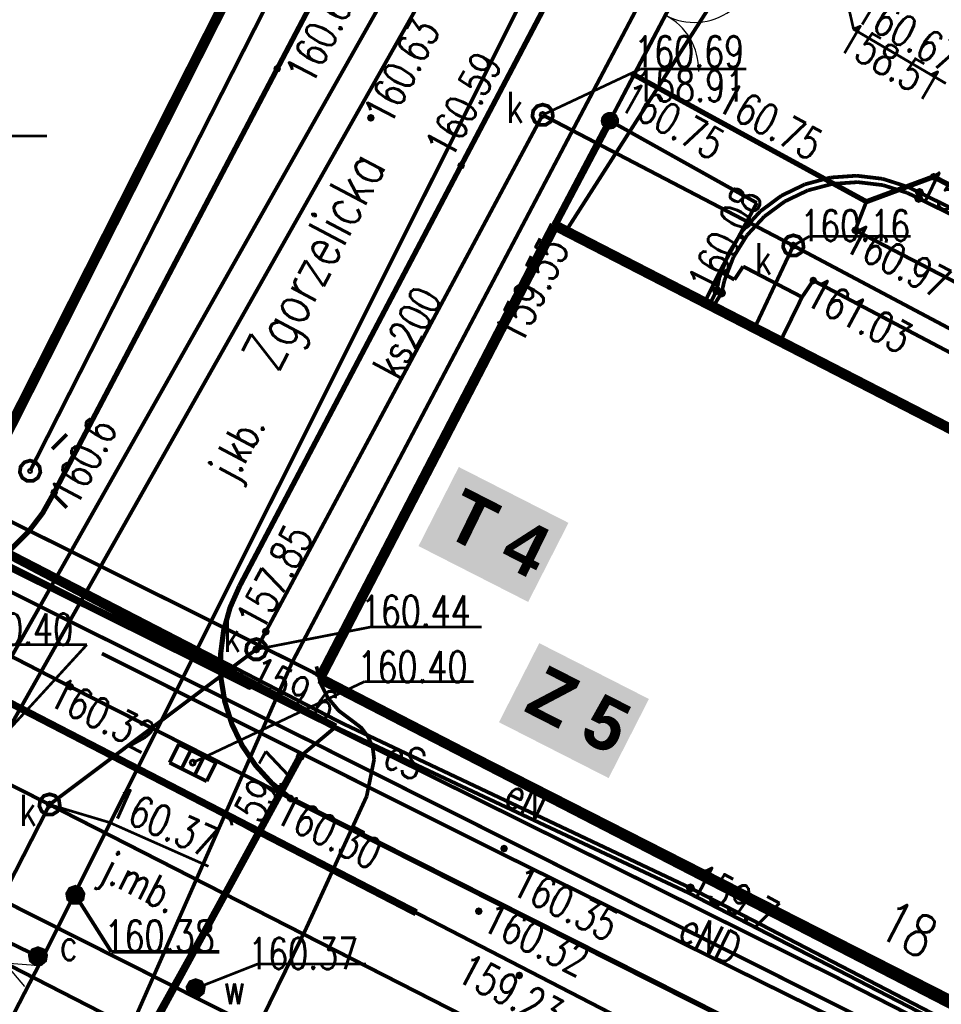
# Model space of a CAD drawing. Extents: x 0 to 7432618, y -40 to 5712028.
# Tile 55 of 165: x 7430702 to 7430724, y 5711529 to 5711553. Entities that reach past the tile are written whole.
import ezdxf
from ezdxf.enums import TextEntityAlignment as Align

# ---------------------------------------------------------------- set-up
doc = ezdxf.new("R2010")
doc.units = 0
doc.header["$MEASUREMENT"] = 0
for name, pattern in [('0', [1.5, 1, -0.5]), ('2218', [1, 0.5, -0.5]), ('3901', [0]), ('5102', [0])]:
    doc.linetypes.add(name, pattern=pattern)
for name, color, linetype in [('Dzialki', 7, 'Continuous'), ('EADTD_T_0', 7, 'Continuous'), ('EGBB_L_0', 7, 'Continuous'), ('EGBE_L_3', 7, 'Continuous'), ('OTK_E_T_0', 7, 'Continuous'), ('OTK_L_0', 7, 'Continuous'), ('OTK_L_1', 7, 'Continuous'), ('OTK_L_2', 7, 'Continuous'), ('OTK_L_4', 7, 'Continuous'), ('OTO_L_0', 7, 'Continuous'), ('OTO_L_1', 7, 'Continuous'), ('OTR_T_0', 7, 'Continuous'), ('OTR_T_1', 7, 'Continuous'), ('OTZ_L_3', 7, 'Continuous'), ('SUC_E_T_0', 7, 'Continuous'), ('SUC_T_0', 7, 'Continuous'), ('SUCP_L_0', 7, 'Continuous'), ('SUCR_T_0', 7, 'Continuous'), ('SUE_T_3', 7, 'Continuous'), ('SUEP_E_T_0', 7, 'Continuous'), ('SUEP_L_0', 7, 'Continuous'), ('SUER_T_0', 7, 'Continuous'), ('SUGP_L_0', 7, 'Continuous'), ('SUK_E_T_4', 7, 'Continuous'), ('SUK_T_1', 7, 'Continuous'), ('SUK_T_3', 7, 'Continuous'), ('SUKP_E_T_0', 7, 'Continuous'), ('SUKP_L_0', 7, 'Continuous'), ('SUKR_T_0', 7, 'Continuous'), ('SUL_L_1', 7, 'Continuous'), ('SUN_T_0', 7, 'Continuous'), ('SUNR_T_0', 7, 'Continuous'), ('SUTP_L_0', 7, 'Continuous'), ('SUTR_T_0', 7, 'Continuous'), ('SUW_E_T_2', 7, 'Continuous'), ('SUW_T_5', 7, 'Continuous'), ('SUWP_L_0', 7, 'Continuous'), ('SUWR_T_0', 7, 'Continuous'), ('Uzytki', 7, 'Continuous'), ('zakres', 7, 'Continuous')]:
    doc.layers.add(name, color=color, linetype=linetype)
doc.layers.add('woda przyłącze', color=140, linetype='Continuous', lineweight=50)
doc.layers.add('woda sieć', color=150, linetype='Continuous', lineweight=70)
doc.styles.add('25', font='GOTHIC.TTF', dxfattribs={"oblique": 8, "height": 0.35})
doc.styles.add('STYL_ARIAL', font='simplex', dxfattribs={"width": 0.75, "oblique": 0.1})

# ---------------------------------------------------------------- blocks, each defined once
blk = doc.blocks.new('OTOB')
at = {"color": 0}
for centre, start, end in [((-1.5, 0), 0, 63.26058), ((1.5, 0), 116.73942, 180)]:
    blk.add_arc(centre, 1.5, start, end, dxfattribs=at)
blk = doc.blocks.new('KOGR')
at = {"color": 0}
for radius in [0.2, 0.18, 0.16, 0.14, 0.12, 0.1, 0.08, 0.06, 0.04, 0.02]:
    blk.add_circle((0, 0), radius, dxfattribs=at)

msp = doc.modelspace()

# ---------------------------------------------------------------- hatches: boundary and pattern name
at = {"layer": 'woda sieć', "linetype": 'ByBlock'}
for points in [[(7430715.062199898, 5711540.679944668), (7430712.420148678, 5711542.026137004), (7430711.449005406, 5711540.120161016), (7430714.091056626, 5711538.77396868)], [(7430717.00053893, 5711536.434700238), (7430714.358487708, 5711537.780892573), (7430713.387344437, 5711535.874916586), (7430716.029395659, 5711534.52872425)]]:
    msp.add_hatch(color=256, dxfattribs=at).paths.add_polyline_path(points)

# ---------------------------------------------------------------- linework, layer by layer
at = {"layer": 'Dzialki', "color": 18, "true_color": 0x000000, "const_width": 0.09}
for points in [[(7430700.71, 5711541.17), (7430714.5413, 5711568.5657)], [(7430708.41, 5711537.33), (7430722.7192, 5711564.4793)], [(7430708.41, 5711537.33), (7430700.71, 5711541.17)], [(7430703.56, 5711526.34), (7430708.41, 5711537.33)], [(7430743.309, 5711519.5701), (7430708.41, 5711537.33)]]:
    msp.add_lwpolyline(points, dxfattribs=at)
at = {"layer": 'EGBB_L_0', "color": 18, "true_color": 0x000000, "const_width": 0.25}
for points in [[(7430700.6906, 5711541.1634), (7430714.5279, 5711568.5723)], [(7430714.7306, 5711547.8501), (7430709.07, 5711536.93)], [(7430742.58, 5711533.52), (7430714.7306, 5711547.8501)], [(7430709.07, 5711536.93), (7430736.93, 5711522.56)]]:
    msp.add_lwpolyline(points, dxfattribs=at)
at = {"layer": 'EGBE_L_3', "color": 18, "true_color": 0x000000, "const_width": 0.09}
for points in [[(7430719.27, 5711546.86), (7430719.06, 5711546.54)], [(7430720.69, 5711546.12), (7430719.27, 5711546.86)], [(7430718.71, 5711546.74), (7430718.3413, 5711545.9921)], [(7430719.06, 5711546.54), (7430718.71, 5711546.74)], [(7430720.1672, 5711545.0526), (7430720.69, 5711546.12)], [(7430718.3413, 5711545.9921), (7430720.1672, 5711545.0526)]]:
    msp.add_lwpolyline(points, dxfattribs=at)
at = {"layer": 'OTK_L_0', "color": 18, "linetype": '0', "true_color": 0x000000, "const_width": 0.09}
for points in [[(7430713.76, 5711551.73), (7430720.9329, 5711565.3719)], [(7430709.31, 5711554.03), (7430708.0429, 5711551.6217)], [(7430708.0429, 5711551.6217), (7430702.67, 5711541.41)], [(7430712.4739, 5711549.288), (7430713.76, 5711551.73)], [(7430707.14, 5711539.16), (7430712.4739, 5711549.288)], [(7430702.67, 5711541.41), (7430702.392, 5711540.915), (7430702.0484, 5711540.4631), (7430701.6458, 5711540.0628), (7430701.1918, 5711539.722), (7430700.6952, 5711539.447), (7430700.1653, 5711539.2431), (7430699.6124, 5711539.1142), (7430699.0471, 5711539.0629), (7430698.48, 5711539.09)], [(7430698.48, 5711539.09), (7430703.06, 5711536.73)], [(7430708.36, 5711534.04), (7430707.9154, 5711534.4041), (7430707.5279, 5711534.8285), (7430707.2057, 5711535.3042), (7430706.9553, 5711535.8214), (7430706.7821, 5711536.3694), (7430706.6896, 5711536.9365), (7430706.6798, 5711537.5111), (7430706.7529, 5711538.081), (7430706.9074, 5711538.6345), (7430707.14, 5711539.16)], [(7430703.06, 5711536.73), (7430708.36, 5711534.04)], [(7430721.88, 5711527.22), (7430708.36, 5711534.04)]]:
    msp.add_lwpolyline(points, dxfattribs=at)
at = {"layer": 'OTK_L_1', "color": 18, "true_color": 0x000000, "const_width": 0.125}
for points in [[(7430720.9329, 5711565.3719), (7430713.76, 5711551.73)], [(7430708.0429, 5711551.6217), (7430709.31, 5711554.03)], [(7430702.67, 5711541.41), (7430708.0429, 5711551.6217)], [(7430713.76, 5711551.73), (7430712.4739, 5711549.288)], [(7430722.24, 5711548.42), (7430716.64, 5711551.48)], [(7430712.4739, 5711549.288), (7430707.14, 5711539.16)], [(7430723.86, 5711549.02), (7430722.24, 5711548.42)], [(7430731.71, 5711544.89), (7430723.86, 5711549.02)], [(7430702.67, 5711541.41), (7430702.392, 5711540.915), (7430702.0484, 5711540.4631), (7430701.6458, 5711540.0628), (7430701.1918, 5711539.722), (7430700.6952, 5711539.447), (7430700.1653, 5711539.2431), (7430699.6124, 5711539.1142), (7430699.0471, 5711539.0629), (7430698.48, 5711539.09)], [(7430708.36, 5711534.04), (7430707.9154, 5711534.4041), (7430707.5279, 5711534.8285), (7430707.2057, 5711535.3042), (7430706.9553, 5711535.8214), (7430706.7821, 5711536.3694), (7430706.6896, 5711536.9365), (7430706.6798, 5711537.5111), (7430706.7529, 5711538.081), (7430706.9074, 5711538.6345), (7430707.14, 5711539.16)], [(7430721.88, 5711527.22), (7430708.36, 5711534.04)]]:
    msp.add_lwpolyline(points, dxfattribs=at)
at = {"layer": 'OTK_L_2', "color": 18, "linetype": '0', "true_color": 0x000000, "const_width": 0.09}
for points in [[(7430714.5279, 5711568.5723), (7430700.6906, 5711541.1634)], [(7430720.9329, 5711565.3719), (7430713.76, 5711551.73)], [(7430716.06, 5711550.37), (7430718.74, 5711555.46)], [(7430708.0429, 5711551.6217), (7430709.31, 5711554.03)], [(7430702.67, 5711541.41), (7430708.0429, 5711551.6217)], [(7430713.76, 5711551.73), (7430712.4739, 5711549.288)], [(7430716.64, 5711551.48), (7430716.06, 5711550.37)], [(7430722.24, 5711548.42), (7430716.64, 5711551.48)], [(7430714.7306, 5711547.8501), (7430716.06, 5711550.37)], [(7430716.06, 5711550.37), (7430719.6, 5711548.39)], [(7430712.4739, 5711549.288), (7430707.14, 5711539.16)], [(7430719.6, 5711548.39), (7430719.15, 5711547.55)], [(7430721.97, 5711547.73), (7430722.24, 5711548.42)], [(7430709.07, 5711536.93), (7430714.7306, 5711547.8501)], [(7430719.15, 5711547.55), (7430718.71, 5711546.74)], [(7430730.69, 5711543.21), (7430721.97, 5711547.73)], [(7430719.06, 5711546.54), (7430719.27, 5711546.86)], [(7430719.27, 5711546.86), (7430720.69, 5711546.12)], [(7430718.71, 5711546.74), (7430719.06, 5711546.54)], [(7430720.69, 5711546.12), (7430720.96, 5711546.52)], [(7430720.96, 5711546.52), (7430728.4, 5711542.6)], [(7430702.67, 5711541.41), (7430702.4984, 5711541.0861), (7430702.2987, 5711540.7788), (7430702.0723, 5711540.4906)], [(7430702.0723, 5711540.4906), (7430701.6692, 5711540.0837), (7430701.2134, 5711539.7367), (7430700.7137, 5711539.4565), (7430700.18, 5711539.2484), (7430699.6226, 5711539.1165), (7430699.0522, 5711539.0634), (7430698.48, 5711539.09)], [(7430708.36, 5711534.04), (7430707.9154, 5711534.4041), (7430707.5279, 5711534.8285), (7430707.2057, 5711535.3042), (7430706.9553, 5711535.8214), (7430706.7821, 5711536.3694), (7430706.6896, 5711536.9365), (7430706.6798, 5711537.5111), (7430706.7529, 5711538.081), (7430706.9074, 5711538.6345), (7430707.14, 5711539.16)], [(7430736.93, 5711522.56), (7430709.07, 5711536.93)], [(7430708.36, 5711534.04), (7430708.8714, 5711533.782)], [(7430708.8714, 5711533.782), (7430721.88, 5711527.22)]]:
    msp.add_lwpolyline(points, dxfattribs=at)
at = {"layer": 'OTK_L_4', "color": 18, "linetype": '0', "true_color": 0x000000, "const_width": 0.09}
for points in [[(7430718.74, 5711555.46), (7430716.64, 5711551.48)], [(7430716.64, 5711551.48), (7430722.24, 5711548.42)], [(7430722.24, 5711548.42), (7430723.86, 5711549.02)], [(7430723.86, 5711549.02), (7430731.71, 5711544.89)]]:
    msp.add_lwpolyline(points, dxfattribs=at)
at = {"layer": 'OTO_L_0', "color": 18, "linetype": '3901', "true_color": 0x000000, "const_width": 0.175}
msp.add_lwpolyline([(7430716.06, 5711550.37), (7430714.7306, 5711547.8501)], dxfattribs=at)
at = {"layer": 'OTO_L_1', "color": 18, "true_color": 0x000000, "const_width": 0.09}
for points in [[(7430718.74, 5711555.46), (7430716.06, 5711550.37)], [(7430716.06, 5711550.37), (7430718.74, 5711555.46)]]:
    msp.add_lwpolyline(points, dxfattribs=at)
at = {"layer": 'OTR_T_0', "color": 18, "true_color": 0x000000, "const_width": 0.09}
for points in [[(7430708.0429, 5711551.6667), (7430708.0747, 5711551.6535), (7430708.0879, 5711551.6217), (7430708.0747, 5711551.5899), (7430708.0429, 5711551.5767), (7430708.0111, 5711551.5899), (7430707.9979, 5711551.6217), (7430708.0111, 5711551.6535), (7430708.0429, 5711551.6667)], [(7430716.64, 5711551.525), (7430716.6718, 5711551.5118), (7430716.685, 5711551.48), (7430716.6718, 5711551.4482), (7430716.64, 5711551.435), (7430716.6082, 5711551.4482), (7430716.595, 5711551.48), (7430716.6082, 5711551.5118), (7430716.64, 5711551.525)], [(7430710.3, 5711550.485), (7430710.3318, 5711550.4718), (7430710.345, 5711550.44), (7430710.3318, 5711550.4082), (7430710.3, 5711550.395), (7430710.2682, 5711550.4082), (7430710.255, 5711550.44), (7430710.2682, 5711550.4718), (7430710.3, 5711550.485)], [(7430716.06, 5711550.415), (7430716.0918, 5711550.4018), (7430716.105, 5711550.37), (7430716.0918, 5711550.3382), (7430716.06, 5711550.325), (7430716.0282, 5711550.3382), (7430716.015, 5711550.37), (7430716.0282, 5711550.4018), (7430716.06, 5711550.415)], [(7430712.4739, 5711549.333), (7430712.5057, 5711549.3198), (7430712.5189, 5711549.288), (7430712.5057, 5711549.2562), (7430712.4739, 5711549.243), (7430712.4421, 5711549.2562), (7430712.4289, 5711549.288), (7430712.4421, 5711549.3198), (7430712.4739, 5711549.333)], [(7430723.86, 5711549.065), (7430723.8918, 5711549.0518), (7430723.905, 5711549.02), (7430723.8918, 5711548.9882), (7430723.86, 5711548.975), (7430723.8282, 5711548.9882), (7430723.815, 5711549.02), (7430723.8282, 5711549.0518), (7430723.86, 5711549.065)], [(7430721.97, 5711547.775), (7430722.0018, 5711547.7618), (7430722.015, 5711547.73), (7430722.0018, 5711547.6982), (7430721.97, 5711547.685), (7430721.9382, 5711547.6982), (7430721.925, 5711547.73), (7430721.9382, 5711547.7618), (7430721.97, 5711547.775)], [(7430720.96, 5711546.565), (7430720.9918, 5711546.5518), (7430721.005, 5711546.52), (7430720.9918, 5711546.4882), (7430720.96, 5711546.475), (7430720.9282, 5711546.4882), (7430720.915, 5711546.52), (7430720.9282, 5711546.5518), (7430720.96, 5711546.565)], [(7430703.06, 5711536.775), (7430703.0918, 5711536.7618), (7430703.105, 5711536.73), (7430703.0918, 5711536.6982), (7430703.06, 5711536.685), (7430703.0282, 5711536.6982), (7430703.015, 5711536.73), (7430703.0282, 5711536.7618), (7430703.06, 5711536.775)], [(7430708.36, 5711534.085), (7430708.3918, 5711534.0718), (7430708.405, 5711534.04), (7430708.3918, 5711534.0082), (7430708.36, 5711533.995), (7430708.3282, 5711534.0082), (7430708.315, 5711534.04), (7430708.3282, 5711534.0718), (7430708.36, 5711534.085)], [(7430713.555, 5711532.83), (7430713.5418, 5711532.7982), (7430713.51, 5711532.785), (7430713.4782, 5711532.7982), (7430713.465, 5711532.83), (7430713.4782, 5711532.8618), (7430713.51, 5711532.875), (7430713.5418, 5711532.8618), (7430713.555, 5711532.83)], [(7430712.945, 5711531.32), (7430712.9318, 5711531.2882), (7430712.9, 5711531.275), (7430712.8682, 5711531.2882), (7430712.855, 5711531.32), (7430712.8682, 5711531.3518), (7430712.9, 5711531.365), (7430712.9318, 5711531.3518), (7430712.945, 5711531.32)], [(7430713.8772, 5711529.8178), (7430713.909, 5711529.8046), (7430713.9222, 5711529.7728), (7430713.909, 5711529.741), (7430713.8772, 5711529.7278), (7430713.8454, 5711529.741), (7430713.8322, 5711529.7728), (7430713.8454, 5711529.8046), (7430713.8772, 5711529.8178)]]:
    msp.add_lwpolyline(points, dxfattribs=at)
at = {"layer": 'OTR_T_1', "color": 18, "true_color": 0x000000, "const_width": 0.09}
msp.add_lwpolyline([(7430702.67, 5711541.455), (7430702.7018, 5711541.4418), (7430702.715, 5711541.41), (7430702.7018, 5711541.3782), (7430702.67, 5711541.365), (7430702.6382, 5711541.3782), (7430702.625, 5711541.41), (7430702.6382, 5711541.4418), (7430702.67, 5711541.455)], dxfattribs=at)
at = {"layer": 'OTZ_L_3', "color": 18, "linetype": '0', "true_color": 0x000000, "const_width": 0.09}
for points in [[(7430723.86, 5711549.02), (7430722.24, 5711548.42)], [(7430731.71, 5711544.89), (7430723.86, 5711549.02)], [(7430722.24, 5711548.42), (7430721.97, 5711547.73)], [(7430721.97, 5711547.73), (7430730.69, 5711543.21)]]:
    msp.add_lwpolyline(points, dxfattribs=at)
at = {"layer": 'SUC_T_0', "color": 6, "true_color": 0xed00ed, "const_width": 0.09}
for points in [[(7430702.28, 5711530.43), (7430702.4086, 5711530.3832), (7430702.477, 5711530.2647), (7430702.4532, 5711530.13), (7430702.3484, 5711530.0421), (7430702.2116, 5711530.0421), (7430702.1068, 5711530.13), (7430702.083, 5711530.2647), (7430702.1514, 5711530.3832), (7430702.28, 5711530.43)], [(7430702.28, 5711530.405), (7430702.3925, 5711530.3641), (7430702.4523, 5711530.2604), (7430702.4316, 5711530.1425), (7430702.3399, 5711530.0656), (7430702.2201, 5711530.0656), (7430702.1284, 5711530.1425), (7430702.1077, 5711530.2604), (7430702.1675, 5711530.3641), (7430702.28, 5711530.405)], [(7430702.28, 5711530.38), (7430702.3861, 5711530.3361), (7430702.43, 5711530.23), (7430702.3861, 5711530.1239), (7430702.28, 5711530.08), (7430702.1739, 5711530.1239), (7430702.13, 5711530.23), (7430702.1739, 5711530.3361), (7430702.28, 5711530.38)], [(7430702.28, 5711530.355), (7430702.3684, 5711530.3184), (7430702.405, 5711530.23), (7430702.3684, 5711530.1416), (7430702.28, 5711530.105), (7430702.1916, 5711530.1416), (7430702.155, 5711530.23), (7430702.1916, 5711530.3184), (7430702.28, 5711530.355)], [(7430702.28, 5711530.33), (7430702.3507, 5711530.3007), (7430702.38, 5711530.23), (7430702.3507, 5711530.1593), (7430702.28, 5711530.13), (7430702.2093, 5711530.1593), (7430702.18, 5711530.23), (7430702.2093, 5711530.3007), (7430702.28, 5711530.33)], [(7430702.28, 5711530.305), (7430702.333, 5711530.283), (7430702.355, 5711530.23), (7430702.333, 5711530.177), (7430702.28, 5711530.155), (7430702.227, 5711530.177), (7430702.205, 5711530.23), (7430702.227, 5711530.283), (7430702.28, 5711530.305)], [(7430702.28, 5711530.28), (7430702.3154, 5711530.2654), (7430702.33, 5711530.23), (7430702.3154, 5711530.1946), (7430702.28, 5711530.18), (7430702.2446, 5711530.1946), (7430702.23, 5711530.23), (7430702.2446, 5711530.2654), (7430702.28, 5711530.28)], [(7430702.28, 5711530.255), (7430702.2977, 5711530.2477), (7430702.305, 5711530.23), (7430702.2977, 5711530.2123), (7430702.28, 5711530.205), (7430702.2623, 5711530.2123), (7430702.255, 5711530.23), (7430702.2623, 5711530.2477), (7430702.28, 5711530.255)], [(7430702.28, 5711530.2372), (7430702.2851, 5711530.2351), (7430702.2872, 5711530.23), (7430702.2851, 5711530.2249), (7430702.28, 5711530.2229), (7430702.2749, 5711530.2249), (7430702.2729, 5711530.23), (7430702.2749, 5711530.2351), (7430702.28, 5711530.2372)]]:
    msp.add_lwpolyline(points, dxfattribs=at)
at = {"layer": 'SUCP_L_0', "color": 6, "true_color": 0xed00ed, "const_width": 0.09}
for points in [[(7430714.55, 5711554.49), (7430702.4, 5711530.21)], [(7430721.3725, 5711549.0015), (7430720.7609, 5711548.8388)], [(7430722.0037, 5711549.046), (7430721.3725, 5711549.0015)], [(7430722.6321, 5711548.9706), (7430722.0037, 5711549.046)], [(7430723.2349, 5711548.7781), (7430722.6321, 5711548.9706)], [(7430720.7609, 5711548.8388), (7430720.191, 5711548.5638)], [(7430721.4187, 5711548.8484), (7430720.8259, 5711548.6915)], [(7430722.0303, 5711548.8913), (7430721.4187, 5711548.8484)], [(7430722.6391, 5711548.8187), (7430722.0303, 5711548.8913)], [(7430723.2235, 5711548.6332), (7430722.6391, 5711548.8187)], [(7430723.52, 5711548.64), (7430723.2349, 5711548.7781)], [(7430720.191, 5711548.5638), (7430719.6831, 5711548.1862)], [(7430720.8259, 5711548.6915), (7430720.2732, 5711548.4262)], [(7430723.5, 5711548.5), (7430723.2235, 5711548.6332)], [(7430731.6, 5711544.46), (7430723.5, 5711548.5)], [(7430732.4, 5711544.27), (7430723.52, 5711548.64)], [(7430720.2732, 5711548.4262), (7430719.78, 5711548.0618)], [(7430719.6831, 5711548.1862), (7430719.2555, 5711547.7196)], [(7430719.78, 5711548.0618), (7430719.364, 5711547.6115)], [(7430719.2555, 5711547.7196), (7430718.9236, 5711547.1808)], [(7430719.364, 5711547.6115), (7430719.0398, 5711547.0911)], [(7430718.9236, 5711547.1808), (7430718.6992, 5711546.5891)], [(7430719.0398, 5711547.0911), (7430718.819, 5711546.519)], [(7430718.6992, 5711546.5891), (7430718.63, 5711546.28)], [(7430718.819, 5711546.519), (7430718.75, 5711546.22)], [(7430718.63, 5711546.28), (7430718.4607, 5711545.9307)], [(7430718.75, 5711546.22), (7430718.5458, 5711545.8869)], [(7430702.28, 5711530.23), (7430698.98, 5711531.83)], [(7430702.4, 5711530.21), (7430702.1104, 5711529.6491)], [(7430702.4, 5711530.21), (7430702.28, 5711530.23)], [(7430702.1104, 5711529.6491), (7430698.11, 5711521.9)]]:
    msp.add_lwpolyline(points, dxfattribs=at)
at = {"layer": 'SUCR_T_0', "color": 6, "true_color": 0xed00ed, "const_width": 0.09}
for points in [[(7430723.5, 5711548.5625), (7430723.5442, 5711548.5442), (7430723.5625, 5711548.5), (7430723.5442, 5711548.4558), (7430723.5, 5711548.4375), (7430723.4558, 5711548.4558), (7430723.4375, 5711548.5), (7430723.4558, 5711548.5442), (7430723.5, 5711548.5625)], [(7430723.52, 5711548.7025), (7430723.5642, 5711548.6842), (7430723.5825, 5711548.64), (7430723.5642, 5711548.5958), (7430723.52, 5711548.5775), (7430723.4758, 5711548.5958), (7430723.4575, 5711548.64), (7430723.4758, 5711548.6842), (7430723.52, 5711548.7025)], [(7430718.63, 5711546.3425), (7430718.6742, 5711546.3242), (7430718.6925, 5711546.28), (7430718.6742, 5711546.2358), (7430718.63, 5711546.2175), (7430718.5858, 5711546.2358), (7430718.5675, 5711546.28), (7430718.5858, 5711546.3242), (7430718.63, 5711546.3425)], [(7430718.75, 5711546.2825), (7430718.7942, 5711546.2642), (7430718.8125, 5711546.22), (7430718.7942, 5711546.1758), (7430718.75, 5711546.1575), (7430718.7058, 5711546.1758), (7430718.6875, 5711546.22), (7430718.7058, 5711546.2642), (7430718.75, 5711546.2825)]]:
    msp.add_lwpolyline(points, dxfattribs=at)
at = {"layer": 'SUE_T_3', "color": 18, "true_color": 0x000000, "const_width": 0.09}
for points in [[(7430702.6203, 5711542.4603), (7430702.9739, 5711542.8139)], [(7430702.09, 5711542.18), (7430702.2252, 5711542.1403), (7430702.3174, 5711542.0339), (7430702.3375, 5711541.8944), (7430702.2789, 5711541.7663), (7430702.1604, 5711541.6901), (7430702.0196, 5711541.6901), (7430701.9011, 5711541.7663), (7430701.8425, 5711541.8944), (7430701.8626, 5711542.0339), (7430701.9548, 5711542.1403), (7430702.09, 5711542.18)], [(7430702.09, 5711541.955), (7430702.1077, 5711541.9477), (7430702.115, 5711541.93), (7430702.1077, 5711541.9123), (7430702.09, 5711541.905), (7430702.0723, 5711541.9123), (7430702.065, 5711541.93), (7430702.0723, 5711541.9477), (7430702.09, 5711541.955)], [(7430702.6203, 5711541.3996), (7430702.9739, 5711541.0461)]]:
    msp.add_lwpolyline(points, dxfattribs=at)
at = {"layer": 'SUEP_L_0', "color": 1, "true_color": 0xff0000}
for q in [(7430701.9571, 5711529.5072), (7430702.2191, 5711530.0179)]:
    msp.add_line((7430701.4716, 5711530.0789), q, dxfattribs=at)
at = {"layer": 'SUEP_L_0', "color": 1, "true_color": 0xff0000, "const_width": 0.09}
for points in [[(7430702.09, 5711541.93), (7430714.72, 5711566.81)], [(7430709.45, 5711535.76), (7430698.95, 5711541.28)], [(7430709.59, 5711535.86), (7430699.1, 5711541.28)], [(7430703.82, 5711537.53), (7430713.3, 5711532.78)], [(7430709.85, 5711535.91), (7430709.5256, 5711536.1528), (7430709.2655, 5711536.4636), (7430709.0838, 5711536.8258), (7430708.99, 5711537.22)], [(7430709.85, 5711535.91), (7430710.0717, 5711535.7394), (7430710.241, 5711535.5168), (7430710.3462, 5711535.2577), (7430710.38, 5711534.98)], [(7430708.6, 5711535.05), (7430709.45, 5711535.76)], [(7430709.45, 5711535.76), (7430717.96, 5711531.76)], [(7430718, 5711531.88), (7430709.59, 5711535.86)], [(7430705.04, 5711528.66), (7430708.6, 5711535.05)], [(7430710.38, 5711534.98), (7430710.2, 5711534.09)], [(7430710.2, 5711534.09), (7430708.73, 5711530.88)], [(7430713.3, 5711532.78), (7430732.95, 5711523.08)], [(7430731.36, 5711524.95), (7430718, 5711531.88)], [(7430717.96, 5711531.76), (7430731.31, 5711524.86)], [(7430708.73, 5711530.88), (7430707.1, 5711527.55)]]:
    msp.add_lwpolyline(points, dxfattribs=at)
at = {"layer": 'SUEP_L_0', "color": 1, "linetype": '5102', "true_color": 0xff0000, "const_width": 0.09}
msp.add_lwpolyline([(7430706.81, 5711527.34), (7430672.7, 5711544.84)], dxfattribs=at)
at = {"layer": 'SUER_T_0', "color": 1, "true_color": 0xff0000, "const_width": 0.09}
for points in [[(7430708.6, 5711535.1125), (7430708.6442, 5711535.0942), (7430708.6625, 5711535.05), (7430708.6442, 5711535.0058), (7430708.6, 5711534.9875), (7430708.5558, 5711535.0058), (7430708.5375, 5711535.05), (7430708.5558, 5711535.0942), (7430708.6, 5711535.1125)], [(7430718, 5711531.9425), (7430718.0442, 5711531.9242), (7430718.0625, 5711531.88), (7430718.0442, 5711531.8358), (7430718, 5711531.8175), (7430717.9558, 5711531.8358), (7430717.9375, 5711531.88), (7430717.9558, 5711531.9242), (7430718, 5711531.9425)]]:
    msp.add_lwpolyline(points, dxfattribs=at)
at = {"layer": 'SUGP_L_0', "color": 56, "true_color": 0x808000, "const_width": 0.09}
for points in [[(7430697.4458, 5711538.4906), (7430711.395, 5711531.2815)], [(7430711.395, 5711531.2815), (7430732.74, 5711520.25)]]:
    msp.add_lwpolyline(points, dxfattribs=at)
at = {"layer": 'SUK_T_1', "color": 36, "true_color": 0x803300, "const_width": 0.09}
for points in [[(7430705.451, 5711534.9002), (7430705.6747, 5711535.3473)], [(7430705.6747, 5711535.3473), (7430706.569, 5711534.8998)], [(7430705.9654, 5711535.2019), (7430705.7416, 5711534.7547)], [(7430706.2784, 5711535.0453), (7430706.0546, 5711534.5981)], [(7430706.3453, 5711534.4527), (7430705.451, 5711534.9002)], [(7430706.569, 5711534.8998), (7430706.3453, 5711534.4527)]]:
    msp.add_lwpolyline(points, dxfattribs=at)
at = {"layer": 'SUK_T_3', "color": 36, "true_color": 0x803300, "const_width": 0.09}
for points in [[(7430714.44, 5711550.76), (7430714.5752, 5711550.7203), (7430714.6674, 5711550.6139), (7430714.6875, 5711550.4744), (7430714.6289, 5711550.3463), (7430714.5104, 5711550.2701), (7430714.3696, 5711550.2701), (7430714.2511, 5711550.3463), (7430714.1925, 5711550.4744), (7430714.2126, 5711550.6139), (7430714.3048, 5711550.7203), (7430714.44, 5711550.76)], [(7430720.48, 5711547.61), (7430720.6152, 5711547.5703), (7430720.7074, 5711547.4639), (7430720.7275, 5711547.3244), (7430720.6689, 5711547.1963), (7430720.5504, 5711547.1201), (7430720.4096, 5711547.1201), (7430720.2911, 5711547.1963), (7430720.2325, 5711547.3244), (7430720.2526, 5711547.4639), (7430720.3448, 5711547.5703), (7430720.48, 5711547.61)], [(7430707.54, 5711537.88), (7430707.6752, 5711537.8403), (7430707.7674, 5711537.7339), (7430707.7875, 5711537.5944), (7430707.7289, 5711537.4663), (7430707.6104, 5711537.3901), (7430707.4696, 5711537.3901), (7430707.3511, 5711537.4663), (7430707.2925, 5711537.5944), (7430707.3126, 5711537.7339), (7430707.4048, 5711537.8403), (7430707.54, 5711537.88)], [(7430702.56, 5711534.14), (7430702.6952, 5711534.1003), (7430702.7874, 5711533.9939), (7430702.8075, 5711533.8544), (7430702.7489, 5711533.7263), (7430702.6304, 5711533.6501), (7430702.4896, 5711533.6501), (7430702.3711, 5711533.7263), (7430702.3125, 5711533.8544), (7430702.3326, 5711533.9939), (7430702.4248, 5711534.1003), (7430702.56, 5711534.14)]]:
    msp.add_lwpolyline(points, dxfattribs=at)
at = {"layer": 'SUKP_L_0', "color": 36, "true_color": 0x803300, "const_width": 0.09}
for points in [[(7430699.9918, 5711534.5369), (7430714.5009, 5711560.1953)], [(7430715.1991, 5711559.8047), (7430700.6882, 5711534.1431)], [(7430715, 5711547.71), (7430720.93, 5711556.97)], [(7430658.21, 5711556.38), (7430702.56, 5711533.89)], [(7430714.44, 5711550.51), (7430707.54, 5711537.63)], [(7430720.48, 5711547.36), (7430714.44, 5711550.51)], [(7430720.48, 5711547.36), (7430719.5457, 5711545.3724)], [(7430729.3321, 5711542.6606), (7430720.48, 5711547.36)], [(7430707.54, 5711537.63), (7430702.56, 5711533.89)], [(7430702.56, 5711533.89), (7430686.3, 5711502.04)], [(7430702.56, 5711533.89), (7430716.8965, 5711526.5712)]]:
    msp.add_lwpolyline(points, dxfattribs=at)
at = {"layer": 'SUKR_T_0', "color": 36, "true_color": 0x803300, "const_width": 0.065}
for points in [[(7430720.93, 5711556.97), (7430721.9319, 5711552.576)], [(7430721.9319, 5711552.576), (7430724.1548, 5711551.2691)], [(7430714.44, 5711550.51), (7430716.795, 5711551.6168)], [(7430716.795, 5711551.6168), (7430719.3464, 5711551.6168)], [(7430714.44, 5711550.5725), (7430714.4842, 5711550.5542), (7430714.5025, 5711550.51), (7430714.4842, 5711550.4658), (7430714.44, 5711550.4475), (7430714.3958, 5711550.4658), (7430714.3775, 5711550.51), (7430714.3958, 5711550.5542), (7430714.44, 5711550.5725)], [(7430715, 5711547.7725), (7430715.0442, 5711547.7542), (7430715.0625, 5711547.71), (7430715.0442, 5711547.6658), (7430715, 5711547.6475), (7430714.9558, 5711547.6658), (7430714.9375, 5711547.71), (7430714.9558, 5711547.7542), (7430715, 5711547.7725)], [(7430720.48, 5711547.36), (7430720.8668, 5711547.5852)], [(7430720.8668, 5711547.5852), (7430723.3096, 5711547.5852)], [(7430720.48, 5711547.4225), (7430720.5242, 5711547.4042), (7430720.5425, 5711547.36), (7430720.5242, 5711547.3158), (7430720.48, 5711547.2975), (7430720.4358, 5711547.3158), (7430720.4175, 5711547.36), (7430720.4358, 5711547.4042), (7430720.48, 5711547.4225)], [(7430707.54, 5711537.63), (7430710.3072, 5711538.1715)], [(7430707.7697, 5711538.1213), (7430707.8139, 5711538.103), (7430707.8322, 5711538.0588), (7430707.8139, 5711538.0146), (7430707.7697, 5711537.9963), (7430707.7255, 5711538.0146), (7430707.7072, 5711538.0588), (7430707.7255, 5711538.103), (7430707.7697, 5711538.1213)], [(7430710.3072, 5711538.1715), (7430712.9672, 5711538.1715)], [(7430700.34, 5711534.34), (7430703.4583, 5711537.7434)], [(7430700.8254, 5711537.7434), (7430703.4583, 5711537.7434)], [(7430707.54, 5711537.6925), (7430707.5842, 5711537.6742), (7430707.6025, 5711537.63), (7430707.5842, 5711537.5858), (7430707.54, 5711537.5675), (7430707.4958, 5711537.5858), (7430707.4775, 5711537.63), (7430707.4958, 5711537.6742), (7430707.54, 5711537.6925)], [(7430706.01, 5711534.9), (7430710.1486, 5711536.8544)], [(7430710.1486, 5711536.8544), (7430712.7814, 5711536.8544)], [(7430706.01, 5711534.9625), (7430706.0542, 5711534.9442), (7430706.0725, 5711534.9), (7430706.0542, 5711534.8558), (7430706.01, 5711534.8375), (7430705.9658, 5711534.8558), (7430705.9475, 5711534.9), (7430705.9658, 5711534.9442), (7430706.01, 5711534.9625)], [(7430702.56, 5711533.9525), (7430702.6042, 5711533.9342), (7430702.6225, 5711533.89), (7430702.6042, 5711533.8458), (7430702.56, 5711533.8275), (7430702.5158, 5711533.8458), (7430702.4975, 5711533.89), (7430702.5158, 5711533.9342), (7430702.56, 5711533.9525)], [(7430702.56, 5711533.89), (7430704.0062, 5711533.4576)], [(7430704.0062, 5711533.4576), (7430706.3886, 5711532.4023)]]:
    msp.add_lwpolyline(points, dxfattribs=at)
at = {"layer": 'SUL_L_1', "color": 18, "true_color": 0x000000, "const_width": 0.175}
for points in [[(7430698.95, 5711541.28), (7430709.45, 5711535.76)], [(7430699.313, 5711540.751), (7430707.374, 5711536.749)], [(7430711.395, 5711531.2815), (7430697.4458, 5711538.4906)], [(7430708.6, 5711535.05), (7430704.54, 5711527.61)]]:
    msp.add_lwpolyline(points, dxfattribs=at)
at = {"layer": 'SUN_T_0', "color": 18, "true_color": 0x000000, "const_width": 0.09}
for points in [[(7430703.18, 5711531.91), (7430703.3086, 5711531.8632), (7430703.377, 5711531.7447), (7430703.3532, 5711531.61), (7430703.2484, 5711531.5221), (7430703.1116, 5711531.5221), (7430703.0068, 5711531.61), (7430702.983, 5711531.7447), (7430703.0514, 5711531.8632), (7430703.18, 5711531.91)], [(7430703.18, 5711531.885), (7430703.2925, 5711531.8441), (7430703.3523, 5711531.7404), (7430703.3316, 5711531.6225), (7430703.2399, 5711531.5456), (7430703.1201, 5711531.5456), (7430703.0284, 5711531.6225), (7430703.0077, 5711531.7404), (7430703.0675, 5711531.8441), (7430703.18, 5711531.885)], [(7430703.18, 5711531.86), (7430703.2861, 5711531.8161), (7430703.33, 5711531.71), (7430703.2861, 5711531.6039), (7430703.18, 5711531.56), (7430703.0739, 5711531.6039), (7430703.03, 5711531.71), (7430703.0739, 5711531.8161), (7430703.18, 5711531.86)], [(7430703.18, 5711531.835), (7430703.2684, 5711531.7984), (7430703.305, 5711531.71), (7430703.2684, 5711531.6216), (7430703.18, 5711531.585), (7430703.0916, 5711531.6216), (7430703.055, 5711531.71), (7430703.0916, 5711531.7984), (7430703.18, 5711531.835)], [(7430703.18, 5711531.81), (7430703.2507, 5711531.7807), (7430703.28, 5711531.71), (7430703.2507, 5711531.6393), (7430703.18, 5711531.61), (7430703.1093, 5711531.6393), (7430703.08, 5711531.71), (7430703.1093, 5711531.7807), (7430703.18, 5711531.81)], [(7430703.18, 5711531.785), (7430703.233, 5711531.763), (7430703.255, 5711531.71), (7430703.233, 5711531.657), (7430703.18, 5711531.635), (7430703.127, 5711531.657), (7430703.105, 5711531.71), (7430703.127, 5711531.763), (7430703.18, 5711531.785)], [(7430703.18, 5711531.76), (7430703.2154, 5711531.7454), (7430703.23, 5711531.71), (7430703.2154, 5711531.6746), (7430703.18, 5711531.66), (7430703.1446, 5711531.6746), (7430703.13, 5711531.71), (7430703.1446, 5711531.7454), (7430703.18, 5711531.76)], [(7430703.18, 5711531.735), (7430703.1977, 5711531.7277), (7430703.205, 5711531.71), (7430703.1977, 5711531.6923), (7430703.18, 5711531.685), (7430703.1623, 5711531.6923), (7430703.155, 5711531.71), (7430703.1623, 5711531.7277), (7430703.18, 5711531.735)], [(7430703.18, 5711531.7171), (7430703.1851, 5711531.7151), (7430703.1871, 5711531.71), (7430703.1851, 5711531.7049), (7430703.18, 5711531.7028), (7430703.1749, 5711531.7049), (7430703.1728, 5711531.71), (7430703.1749, 5711531.7151), (7430703.18, 5711531.7171)]]:
    msp.add_lwpolyline(points, dxfattribs=at)
at = {"layer": 'SUNR_T_0', "color": 18, "true_color": 0x000000, "const_width": 0.09}
for points in [[(7430703.18, 5711531.7725), (7430703.2242, 5711531.7542), (7430703.2425, 5711531.71), (7430703.2242, 5711531.6658), (7430703.18, 5711531.6475), (7430703.1358, 5711531.6658), (7430703.1175, 5711531.71), (7430703.1358, 5711531.7542), (7430703.18, 5711531.7725)], [(7430703.18, 5711531.71), (7430704.0465, 5711530.3421)], [(7430704.0465, 5711530.3421), (7430706.6522, 5711530.3421)]]:
    msp.add_lwpolyline(points, dxfattribs=at)
at = {"layer": 'SUTP_L_0', "color": 30, "true_color": 0xff9100, "const_width": 0.09}
for points in [[(7430707.374, 5711536.749), (7430699.313, 5711540.751)], [(7430709.04, 5711535.32), (7430699.27, 5711540.19)], [(7430721.43, 5711529.771), (7430707.374, 5711536.749)], [(7430732.49, 5711523.54), (7430709.04, 5711535.32)], [(7430734.162, 5711523.264), (7430721.43, 5711529.771)]]:
    msp.add_lwpolyline(points, dxfattribs=at)
at = {"layer": 'SUTR_T_0', "color": 30, "true_color": 0xff9100, "const_width": 0.065}
msp.add_lwpolyline([(7430707.374, 5711536.8115), (7430707.4182, 5711536.7932), (7430707.4365, 5711536.749), (7430707.4182, 5711536.7048), (7430707.374, 5711536.6865), (7430707.3298, 5711536.7048), (7430707.3115, 5711536.749), (7430707.3298, 5711536.7932), (7430707.374, 5711536.8115)], dxfattribs=at)
at = {"layer": 'SUW_T_5', "color": 5, "true_color": 0x0000ff, "const_width": 0.09}
for points in [[(7430706.08, 5711529.66), (7430706.2086, 5711529.6132), (7430706.277, 5711529.4947), (7430706.2532, 5711529.36), (7430706.1484, 5711529.2721), (7430706.0116, 5711529.2721), (7430705.9068, 5711529.36), (7430705.883, 5711529.4947), (7430705.9514, 5711529.6132), (7430706.08, 5711529.66)], [(7430706.08, 5711529.635), (7430706.1925, 5711529.5941), (7430706.2523, 5711529.4904), (7430706.2316, 5711529.3725), (7430706.1399, 5711529.2956), (7430706.0201, 5711529.2956), (7430705.9284, 5711529.3725), (7430705.9077, 5711529.4904), (7430705.9675, 5711529.5941), (7430706.08, 5711529.635)], [(7430706.08, 5711529.61), (7430706.1861, 5711529.5661), (7430706.23, 5711529.46), (7430706.1861, 5711529.3539), (7430706.08, 5711529.31), (7430705.9739, 5711529.3539), (7430705.93, 5711529.46), (7430705.9739, 5711529.5661), (7430706.08, 5711529.61)], [(7430706.08, 5711529.585), (7430706.1684, 5711529.5484), (7430706.205, 5711529.46), (7430706.1684, 5711529.3716), (7430706.08, 5711529.335), (7430705.9916, 5711529.3716), (7430705.955, 5711529.46), (7430705.9916, 5711529.5484), (7430706.08, 5711529.585)], [(7430706.08, 5711529.56), (7430706.1507, 5711529.5307), (7430706.18, 5711529.46), (7430706.1507, 5711529.3893), (7430706.08, 5711529.36), (7430706.0093, 5711529.3893), (7430705.98, 5711529.46), (7430706.0093, 5711529.5307), (7430706.08, 5711529.56)], [(7430706.08, 5711529.535), (7430706.133, 5711529.513), (7430706.155, 5711529.46), (7430706.133, 5711529.407), (7430706.08, 5711529.385), (7430706.027, 5711529.407), (7430706.005, 5711529.46), (7430706.027, 5711529.513), (7430706.08, 5711529.535)], [(7430706.08, 5711529.51), (7430706.1154, 5711529.4954), (7430706.13, 5711529.46), (7430706.1154, 5711529.4246), (7430706.08, 5711529.41), (7430706.0446, 5711529.4246), (7430706.03, 5711529.46), (7430706.0446, 5711529.4954), (7430706.08, 5711529.51)], [(7430706.08, 5711529.485), (7430706.0977, 5711529.4777), (7430706.105, 5711529.46), (7430706.0977, 5711529.4423), (7430706.08, 5711529.435), (7430706.0623, 5711529.4423), (7430706.055, 5711529.46), (7430706.0623, 5711529.4777), (7430706.08, 5711529.485)], [(7430706.08, 5711529.4671), (7430706.0851, 5711529.4651), (7430706.0872, 5711529.46), (7430706.0851, 5711529.4549), (7430706.08, 5711529.4528), (7430706.0749, 5711529.4549), (7430706.0729, 5711529.46), (7430706.0749, 5711529.4651), (7430706.08, 5711529.4671)]]:
    msp.add_lwpolyline(points, dxfattribs=at)
at = {"layer": 'SUWP_L_0', "color": 5, "true_color": 0x0000ff, "const_width": 0.09}
msp.add_lwpolyline([(7430700.653, 5711531.9751), (7430719.934, 5711522.256)], dxfattribs=at)
at = {"layer": 'SUWR_T_0', "color": 5, "true_color": 0x0000ff, "const_width": 0.065}
for points in [[(7430706.08, 5711529.46), (7430707.5792, 5711530.0496)], [(7430707.5792, 5711530.0496), (7430710.1849, 5711530.0496)], [(7430706.08, 5711529.5225), (7430706.1242, 5711529.5042), (7430706.1425, 5711529.46), (7430706.1242, 5711529.4158), (7430706.08, 5711529.3975), (7430706.0358, 5711529.4158), (7430706.0175, 5711529.46), (7430706.0358, 5711529.5042), (7430706.08, 5711529.5225)]]:
    msp.add_lwpolyline(points, dxfattribs=at)
at = {"layer": 'Uzytki', "color": 96, "linetype": '2218', "true_color": 0x008000, "const_width": 0.09}
for points in [[(7430700.71, 5711541.17), (7430714.5413, 5711568.5657)], [(7430722.7188, 5711564.4795), (7430708.41, 5711537.33)], [(7430708.41, 5711537.33), (7430700.71, 5711541.17)], [(7430703.56, 5711526.34), (7430708.41, 5711537.33)], [(7430708.41, 5711537.33), (7430743.309, 5711519.5701)]]:
    msp.add_lwpolyline(points, dxfattribs=at)
at = {"layer": 'zakres', "color": 18, "true_color": 0x000000, "const_width": 0.065}
msp.add_lwpolyline([(7430697.5, 5711550), (7430702.5, 5711550)], dxfattribs=at)

# ---------------------------------------------------------------- block references
at = {"layer": 'OTO_L_1', "color": 18, "true_color": 0x000000, "rotation": 242.22937}
msp.add_blockref('OTOB', (7430717.4, 5711552.915), dxfattribs=at)
at = {"layer": 'OTO_L_1', "color": 18, "true_color": 0x000000}
msp.add_blockref('KOGR', (7430716.06, 5711550.37), dxfattribs=at)

# ---------------------------------------------------------------- texts
at = {"layer": 'Dzialki', "color": 18, "true_color": 0x000000, "style": 'STYL_ARIAL', "width": 0.75}
msp.add_text('Zgorzelicka', height=1, rotation=62.20829999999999, dxfattribs=at).set_placement((7430709.6327, 5711546.6386), align=Align.BOTTOM_CENTER)
at = {"layer": 'EADTD_T_0', "color": 18, "true_color": 0x000000, "style": 'STYL_ARIAL', "width": 0.75}
msp.add_text('18', height=1, rotation=332.7156, dxfattribs=at).set_placement((7430722.882, 5711530.1811), align=Align.BOTTOM_CENTER)
at = {"layer": 'OTK_E_T_0', "color": 18, "true_color": 0x000000, "style": 'STYL_ARIAL', "width": 0.75}
for s, rotation, p in [('j.kb.', 61.9908, (7430707.0732, 5711542.5121)), ('j.mb.', 332.9555, (7430704.7561, 5711532.0159))]:
    msp.add_text(s, height=0.75, rotation=rotation, dxfattribs=at).set_placement(p, align=Align.MIDDLE_CENTER)
at = {"layer": 'OTR_T_0', "color": 18, "true_color": 0x000000, "style": 'STYL_ARIAL', "width": 0.75}
for s, rotation, p in [('160.68', 62.6507, (7430708.2094, 5711551.5356)), ('160.97', 332.6001, (7430721.9939, 5711547.931)), ('160.32', 332.9884, (7430702.8199, 5711536.9856)), ('160.30', 333.1272999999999, (7430708.2752, 5711534.163)), ('160.32', 333.7372, (7430713.2626, 5711531.5637))]:
    msp.add_text(s, height=0.75, rotation=rotation, dxfattribs=at).set_placement(p, align=Align.TOP_LEFT)
for s, rotation, p in [('160.63', 62.26450000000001, (7430710.4273, 5711550.3929)), ('159.23', 332.3831000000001, (7430712.4913, 5711530.0009))]:
    msp.add_text(s, height=0.75, rotation=rotation, dxfattribs=at).set_placement(p, align=Align.MIDDLE_LEFT)
for s, rotation, p in [('160.59', 61.82729999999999, (7430712.4372, 5711549.3077)), ('160.75', 330.7808, (7430716.1113, 5711550.4892)), ('160.75', 331.3465, (7430718.4702, 5711550.4615)), ('161.03', 332.2161, (7430720.6119, 5711545.7669))]:
    msp.add_text(s, height=0.75, rotation=rotation, dxfattribs=at).set_placement(p, align=Align.BOTTOM_LEFT)
msp.add_text('160.35', height=0.75, rotation=333.2319, dxfattribs=at).set_placement((7430716.342, 5711531.2382), align=Align.TOP_RIGHT)
at = {"layer": 'OTR_T_1', "color": 18, "true_color": 0x000000, "style": 'STYL_ARIAL', "width": 0.75}
msp.add_text('160.6', height=0.75, rotation=62.2489, dxfattribs=at).set_placement((7430703.4022, 5711540.9305), align=Align.BOTTOM_LEFT)
at = {"layer": 'SUC_E_T_0', "color": 6, "true_color": 0xed00ed, "style": 'STYL_ARIAL', "width": 0.75}
msp.add_text('c', height=0.75, dxfattribs=at).set_placement((7430702.8091, 5711529.9152), align=Align.BOTTOM_LEFT)
at = {"layer": 'SUCR_T_0', "color": 6, "true_color": 0xed00ed, "style": 'STYL_ARIAL', "width": 0.75}
for s, rotation, p in [('159.69', 333.8826, (7430723.5891, 5711548.8978)), ('160.08', 63.4161, (7430718.2386, 5711546.3148))]:
    msp.add_text(s, height=0.75, rotation=rotation, dxfattribs=at).set_placement(p, align=Align.MIDDLE_LEFT)
at = {"layer": 'SUEP_E_T_0', "color": 1, "true_color": 0xff0000, "style": 'STYL_ARIAL', "width": 0.75}
for s, rotation, p in [('eS', 334.6743, (7430711.1248, 5711534.9823)), ('eN', 334.8248, (7430714.0557, 5711534.035)), ('eND', 333.7273, (7430718.4863, 5711530.6683))]:
    msp.add_text(s, height=0.75, rotation=rotation, dxfattribs=at).set_placement(p, align=Align.MIDDLE_CENTER)
at = {"layer": 'SUER_T_0', "color": 1, "true_color": 0xff0000, "style": 'STYL_ARIAL', "width": 0.75}
msp.add_text('159.7', height=0.75, rotation=60.87690000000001, dxfattribs=at).set_placement((7430708.136, 5711535.052), align=Align.MIDDLE_RIGHT)
msp.add_text('159.7', height=0.75, rotation=332.5837, dxfattribs=at).set_placement((7430718.1113, 5711532.1498), align=Align.MIDDLE_LEFT)
at = {"layer": 'SUK_E_T_4', "color": 36, "true_color": 0x803300, "style": 'STYL_ARIAL', "width": 0.75}
for p in [(7430713.5654, 5711550.0924), (7430719.5517, 5711546.4418)]:
    msp.add_text('k', height=0.75, dxfattribs=at).set_placement(p, align=Align.BOTTOM_LEFT)
msp.add_text('k', height=0.75, dxfattribs=at).set_placement((7430706.7502, 5711538.3224), align=Align.TOP_LEFT)
msp.add_text('k', height=0.75, dxfattribs=at).set_placement((7430702.2409, 5711534.1279), align=Align.TOP_RIGHT)
at = {"layer": 'SUKP_E_T_0', "color": 36, "true_color": 0x803300, "style": 'STYL_ARIAL', "width": 0.75}
msp.add_text('ks200', height=0.75, rotation=61.8214, dxfattribs=at).set_placement((7430711.1682, 5711545.2733), align=Align.MIDDLE_CENTER)
at = {"layer": 'SUKR_T_0', "color": 36, "true_color": 0x803300, "style": 'STYL_ARIAL', "width": 0.75}
for s, p in [('160.67', (7430722.2925, 5711553.475)), ('158.51', (7430721.8618, 5711552.7802))]:
    msp.add_text(s, height=0.75, rotation=329.547, dxfattribs=at).set_placement(p, align=Align.TOP_LEFT)
for s, p in [('160.69', (7430716.6455, 5711552.4087)), ('158.91', (7430716.6661, 5711551.5867))]:
    msp.add_text(s, height=0.75, dxfattribs=at).set_placement(p, align=Align.TOP_LEFT)
msp.add_text('160.16', height=0.75, dxfattribs=at).set_placement((7430720.6459, 5711547.844), align=Align.MIDDLE_LEFT)
msp.add_text('159.55', height=0.75, rotation=63.6557, dxfattribs=at).set_placement((7430714.768, 5711547.4777), align=Align.MIDDLE_RIGHT)
msp.add_text('157.85', height=0.75, rotation=61.8214, dxfattribs=at).set_placement((7430707.3543, 5711538.1978), align=Align.MIDDLE_LEFT)
for s, p in [('160.44', (7430710.0574, 5711537.952)), ('160.40', (7430709.9751, 5711536.6112))]:
    msp.add_text(s, height=0.75, dxfattribs=at).set_placement(p, align=Align.BOTTOM_LEFT)
msp.add_text('160.40', height=0.75, dxfattribs=at).set_placement((7430703.1257, 5711537.5186), align=Align.BOTTOM_RIGHT)
msp.add_text('160.37', height=0.75, rotation=336.1089, dxfattribs=at).set_placement((7430703.8644, 5711533.4525), align=Align.BOTTOM_LEFT)
at = {"layer": 'SUNR_T_0', "color": 18, "true_color": 0x000000, "style": 'STYL_ARIAL', "width": 0.75}
msp.add_text('160.38', height=0.75, dxfattribs=at).set_placement((7430703.8862, 5711530.1224), align=Align.BOTTOM_LEFT)
at = {"layer": 'SUTR_T_0', "color": 30, "true_color": 0xff9100, "style": 'STYL_ARIAL', "width": 0.75}
msp.add_text('159.6', height=0.75, rotation=333.2550999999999, dxfattribs=at).set_placement((7430707.4713, 5711537.1502), align=Align.MIDDLE_LEFT)
at = {"layer": 'SUW_E_T_2', "color": 5, "true_color": 0x0000ff, "style": 'STYL_ARIAL', "width": 0.75}
msp.add_text('w', height=0.75, dxfattribs=at).set_placement((7430706.7488, 5711528.8561), align=Align.BOTTOM_LEFT)
at = {"layer": 'SUWR_T_0', "color": 5, "true_color": 0x0000ff, "style": 'STYL_ARIAL', "width": 0.75}
msp.add_text('160.37', height=0.75, dxfattribs=at).set_placement((7430707.3452, 5711530.302), align=Align.MIDDLE_LEFT)
at = {"layer": 'woda przyłącze', "color": 0, "char_height": 1.26, "attachment_point": 1, "rotation": 333, "style": '25'}
for s, insert in [('\\fCentury Gothic|b1|i0;\\Q-1;T 4', (7430712.582868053, 5711541.52992242)), ('\\fCentury Gothic|b1|i0;\\Q-1;Z 5', (7430714.521207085, 5711537.284677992))]:
    msp.add_mtext_dynamic_manual_height_columns(s, width=15.63872565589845, gutter_width=5, heights=[0], dxfattribs=dict(at, insert=insert))

doc.saveas('drawing.dxf')
